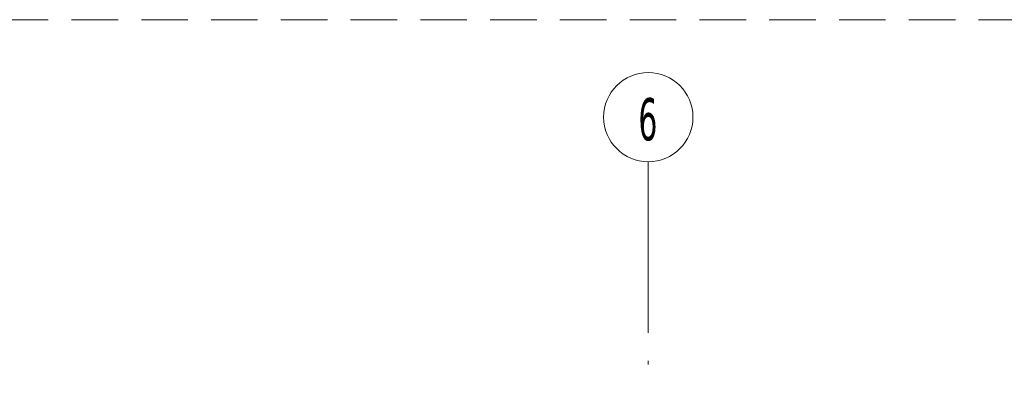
# Model space of a CAD drawing. Header units: millimetres. Extents: x 0 to 1517, y -116 to 725.
# Tile 123 of 256: x 1165 to 1217, y 65 to 84. Entities that reach past the tile are written whole.
import ezdxf

# ---------------------------------------------------------------- set-up
doc = ezdxf.new("R2010")
doc.units = ezdxf.units.MM
doc.linetypes.add('CADWORK_12', pattern=[3.75, 2.5, -1.25])
doc.linetypes.add('CADWORK_5', pattern=[13.2, 10, -1.5, 0.2, -1.5])
doc.layers.add('Ech.1_75', color=7, linetype='Continuous')
doc.styles.add('tahoma-', font='txt', dxfattribs={"height": 1})

msp = doc.modelspace()

# ---------------------------------------------------------------- linework, layer by layer
at = {"layer": 'Ech.1_75', "color": 190, "linetype": 'CADWORK_12', "lineweight": 5}
msp.add_lwpolyline([(961.117, 84.31), (1236.672, 84.31)], dxfattribs=at)

# ---------------------------------------------------------------- wipeouts: each hides what was drawn before it
at = {"linetype": 'Continuous'}
msp.add_wipeout([(1198.364, 76.664), (1198.379, 76.664), (1198.395, 76.664), (1198.41, 76.665), (1198.425, 76.665), (1198.44, 76.665), (1198.455, 76.666), (1198.47, 76.667), (1198.485, 76.667), (1198.5, 76.668), (1198.515, 76.669), (1198.53, 76.67), (1198.545, 76.671), (1198.56, 76.672), (1198.575, 76.673), (1198.59, 76.675), (1198.605, 76.676), (1198.62, 76.678), (1198.635, 76.68), (1198.65, 76.681), (1198.665, 76.683), (1198.68, 76.685), (1198.695, 76.687), (1198.71, 76.689), (1198.725, 76.691), (1198.74, 76.694), (1198.755, 76.696), (1198.77, 76.699), (1198.784, 76.701), (1198.799, 76.704), (1198.814, 76.707), (1198.829, 76.71), (1198.844, 76.713), (1198.858, 76.716), (1198.873, 76.719), (1198.888, 76.722), (1198.903, 76.725), (1198.917, 76.729), (1198.932, 76.732), (1198.947, 76.736), (1198.961, 76.74), (1198.976, 76.743), (1198.99, 76.747), (1199.005, 76.751), (1199.019, 76.755), (1199.034, 76.76), (1199.048, 76.764), (1199.063, 76.768), (1199.077, 76.773), (1199.092, 76.777), (1199.106, 76.782), (1199.12, 76.786), (1199.135, 76.791), (1199.149, 76.796), (1199.163, 76.801), (1199.177, 76.806), (1199.192, 76.811), (1199.206, 76.816), (1199.22, 76.822), (1199.234, 76.827), (1199.248, 76.833), (1199.262, 76.838), (1199.276, 76.844), (1199.29, 76.85), (1199.304, 76.856), (1199.318, 76.862), (1199.331, 76.868), (1199.345, 76.874), (1199.359, 76.88), (1199.373, 76.886), (1199.386, 76.893), (1199.4, 76.899), (1199.413, 76.906), (1199.427, 76.912), (1199.44, 76.919), (1199.454, 76.926), (1199.467, 76.933), (1199.481, 76.94), (1199.494, 76.947), (1199.507, 76.954), (1199.521, 76.961), (1199.534, 76.968), (1199.547, 76.976), (1199.56, 76.983), (1199.573, 76.991), (1199.586, 76.998), (1199.599, 77.006), (1199.612, 77.014), (1199.625, 77.022), (1199.638, 77.03), (1199.65, 77.038), (1199.663, 77.046), (1199.676, 77.054), (1199.688, 77.062), (1199.701, 77.071), (1199.713, 77.079), (1199.726, 77.088), (1199.738, 77.096), (1199.751, 77.105), (1199.763, 77.114), (1199.775, 77.123), (1199.787, 77.131), (1199.799, 77.14), (1199.811, 77.15), (1199.823, 77.159), (1199.835, 77.168), (1199.847, 77.177), (1199.859, 77.186), (1199.871, 77.196), (1199.883, 77.205), (1199.894, 77.215), (1199.906, 77.225), (1199.917, 77.234), (1199.929, 77.244), (1199.94, 77.254), (1199.952, 77.264), (1199.963, 77.274), (1199.974, 77.284), (1199.985, 77.294), (1199.996, 77.304), (1200.007, 77.315), (1200.018, 77.325), (1200.029, 77.335), (1200.04, 77.346), (1200.051, 77.357), (1200.061, 77.367), (1200.072, 77.378), (1200.083, 77.389), (1200.093, 77.399), (1200.104, 77.41), (1200.114, 77.421), (1200.124, 77.432), (1200.134, 77.443), (1200.145, 77.455), (1200.155, 77.466), (1200.165, 77.477), (1200.175, 77.488), (1200.184, 77.5), (1200.194, 77.511), (1200.204, 77.523), (1200.214, 77.534), (1200.223, 77.546), (1200.233, 77.558), (1200.242, 77.57), (1200.251, 77.581), (1200.261, 77.593), (1200.27, 77.605), (1200.279, 77.617), (1200.288, 77.629), (1200.297, 77.641), (1200.306, 77.654), (1200.315, 77.666), (1200.324, 77.678), (1200.332, 77.69), (1200.341, 77.703), (1200.349, 77.715), (1200.358, 77.728), (1200.366, 77.74), (1200.374, 77.753), (1200.383, 77.766), (1200.391, 77.778), (1200.399, 77.791), (1200.407, 77.804), (1200.415, 77.817), (1200.422, 77.83), (1200.43, 77.843), (1200.438, 77.856), (1200.445, 77.869), (1200.453, 77.882), (1200.46, 77.895), (1200.468, 77.908), (1200.475, 77.921), (1200.482, 77.935), (1200.489, 77.948), (1200.496, 77.961), (1200.503, 77.975), (1200.51, 77.988), (1200.516, 78.002), (1200.523, 78.015), (1200.529, 78.029), (1200.536, 78.042), (1200.542, 78.056), (1200.549, 78.07), (1200.555, 78.083), (1200.561, 78.097), (1200.567, 78.111), (1200.573, 78.125), (1200.579, 78.139), (1200.585, 78.153), (1200.59, 78.167), (1200.596, 78.181), (1200.601, 78.195), (1200.607, 78.209), (1200.612, 78.223), (1200.617, 78.237), (1200.622, 78.251), (1200.628, 78.265), (1200.633, 78.28), (1200.637, 78.294), (1200.642, 78.308), (1200.647, 78.323), (1200.652, 78.337), (1200.656, 78.351), (1200.66, 78.366), (1200.665, 78.38), (1200.669, 78.395), (1200.673, 78.409), (1200.677, 78.424), (1200.681, 78.438), (1200.685, 78.453), (1200.689, 78.467), (1200.693, 78.482), (1200.696, 78.497), (1200.7, 78.511), (1200.703, 78.526), (1200.707, 78.541), (1200.71, 78.555), (1200.713, 78.57), (1200.716, 78.585), (1200.719, 78.6), (1200.722, 78.614), (1200.725, 78.629), (1200.727, 78.644), (1200.73, 78.659), (1200.732, 78.674), (1200.735, 78.689), (1200.737, 78.704), (1200.739, 78.719), (1200.741, 78.734), (1200.744, 78.748), (1200.745, 78.763), (1200.747, 78.778), (1200.749, 78.793), (1200.751, 78.808), (1200.752, 78.823), (1200.754, 78.838), (1200.755, 78.853), (1200.756, 78.868), (1200.758, 78.883), (1200.759, 78.898), (1200.76, 78.914), (1200.761, 78.929), (1200.761, 78.944), (1200.762, 78.959), (1200.763, 78.974), (1200.763, 78.989), (1200.764, 79.004), (1200.764, 79.019), (1200.764, 79.034), (1200.764, 79.049), (1200.764, 79.064), (1200.764, 79.079), (1200.764, 79.094), (1200.764, 79.109), (1200.764, 79.125), (1200.763, 79.14), (1200.763, 79.155), (1200.762, 79.17), (1200.761, 79.185), (1200.761, 79.2), (1200.76, 79.215), (1200.759, 79.23), (1200.758, 79.245), (1200.756, 79.26), (1200.755, 79.275), (1200.754, 79.29), (1200.752, 79.305), (1200.751, 79.32), (1200.749, 79.335), (1200.747, 79.35), (1200.745, 79.365), (1200.744, 79.38), (1200.741, 79.395), (1200.739, 79.41), (1200.737, 79.425), (1200.735, 79.44), (1200.732, 79.455), (1200.73, 79.469), (1200.727, 79.484), (1200.725, 79.499), (1200.722, 79.514), (1200.719, 79.529), (1200.716, 79.544), (1200.713, 79.558), (1200.71, 79.573), (1200.707, 79.588), (1200.703, 79.602), (1200.7, 79.617), (1200.696, 79.632), (1200.693, 79.646), (1200.689, 79.661), (1200.685, 79.676), (1200.681, 79.69), (1200.677, 79.705), (1200.673, 79.719), (1200.669, 79.734), (1200.665, 79.748), (1200.66, 79.763), (1200.656, 79.777), (1200.652, 79.791), (1200.647, 79.806), (1200.642, 79.82), (1200.637, 79.834), (1200.633, 79.849), (1200.628, 79.863), (1200.622, 79.877), (1200.617, 79.891), (1200.612, 79.905), (1200.607, 79.92), (1200.601, 79.934), (1200.596, 79.948), (1200.59, 79.962), (1200.585, 79.976), (1200.579, 79.99), (1200.573, 80.004), (1200.567, 80.017), (1200.561, 80.031), (1200.555, 80.045), (1200.549, 80.059), (1200.542, 80.072), (1200.536, 80.086), (1200.529, 80.1), (1200.523, 80.113), (1200.516, 80.127), (1200.51, 80.14), (1200.503, 80.154), (1200.496, 80.167), (1200.489, 80.181), (1200.482, 80.194), (1200.475, 80.207), (1200.468, 80.22), (1200.46, 80.234), (1200.453, 80.247), (1200.445, 80.26), (1200.438, 80.273), (1200.43, 80.286), (1200.422, 80.299), (1200.415, 80.312), (1200.407, 80.325), (1200.399, 80.337), (1200.391, 80.35), (1200.383, 80.363), (1200.374, 80.376), (1200.366, 80.388), (1200.358, 80.401), (1200.349, 80.413), (1200.341, 80.426), (1200.332, 80.438), (1200.324, 80.45), (1200.315, 80.463), (1200.306, 80.475), (1200.297, 80.487), (1200.288, 80.499), (1200.279, 80.511), (1200.27, 80.523), (1200.261, 80.535), (1200.251, 80.547), (1200.242, 80.559), (1200.233, 80.571), (1200.223, 80.582), (1200.214, 80.594), (1200.204, 80.606), (1200.194, 80.617), (1200.184, 80.629), (1200.175, 80.64), (1200.165, 80.651), (1200.155, 80.663), (1200.145, 80.674), (1200.134, 80.685), (1200.124, 80.696), (1200.114, 80.707), (1200.104, 80.718), (1200.093, 80.729), (1200.083, 80.74), (1200.072, 80.751), (1200.061, 80.761), (1200.051, 80.772), (1200.04, 80.782), (1200.029, 80.793), (1200.018, 80.803), (1200.007, 80.814), (1199.996, 80.824), (1199.985, 80.834), (1199.974, 80.844), (1199.963, 80.854), (1199.952, 80.864), (1199.94, 80.874), (1199.929, 80.884), (1199.917, 80.894), (1199.906, 80.904), (1199.894, 80.913), (1199.883, 80.923), (1199.871, 80.933), (1199.859, 80.942), (1199.847, 80.951), (1199.835, 80.961), (1199.823, 80.97), (1199.811, 80.979), (1199.799, 80.988), (1199.787, 80.997), (1199.775, 81.006), (1199.763, 81.015), (1199.751, 81.023), (1199.738, 81.032), (1199.726, 81.041), (1199.713, 81.049), (1199.701, 81.058), (1199.688, 81.066), (1199.676, 81.074), (1199.663, 81.082), (1199.65, 81.091), (1199.638, 81.099), (1199.625, 81.107), (1199.612, 81.114), (1199.599, 81.122), (1199.586, 81.13), (1199.573, 81.138), (1199.56, 81.145), (1199.547, 81.153), (1199.534, 81.16), (1199.521, 81.167), (1199.507, 81.175), (1199.494, 81.182), (1199.481, 81.189), (1199.467, 81.196), (1199.454, 81.203), (1199.44, 81.209), (1199.427, 81.216), (1199.413, 81.223), (1199.4, 81.229), (1199.386, 81.236), (1199.373, 81.242), (1199.359, 81.248), (1199.345, 81.255), (1199.331, 81.261), (1199.318, 81.267), (1199.304, 81.273), (1199.29, 81.279), (1199.276, 81.284), (1199.262, 81.29), (1199.248, 81.296), (1199.234, 81.301), (1199.22, 81.307), (1199.206, 81.312), (1199.192, 81.317), (1199.177, 81.322), (1199.163, 81.327), (1199.149, 81.332), (1199.135, 81.337), (1199.12, 81.342), (1199.106, 81.347), (1199.092, 81.351), (1199.077, 81.356), (1199.063, 81.36), (1199.048, 81.365), (1199.034, 81.369), (1199.019, 81.373), (1199.005, 81.377), (1198.99, 81.381), (1198.976, 81.385), (1198.961, 81.389), (1198.947, 81.393), (1198.932, 81.396), (1198.917, 81.4), (1198.903, 81.403), (1198.888, 81.406), (1198.873, 81.41), (1198.858, 81.413), (1198.844, 81.416), (1198.829, 81.419), (1198.814, 81.422), (1198.799, 81.424), (1198.784, 81.427), (1198.77, 81.43), (1198.755, 81.432), (1198.74, 81.435), (1198.725, 81.437), (1198.71, 81.439), (1198.695, 81.441), (1198.68, 81.443), (1198.665, 81.445), (1198.65, 81.447), (1198.635, 81.449), (1198.62, 81.451), (1198.605, 81.452), (1198.59, 81.454), (1198.575, 81.455), (1198.56, 81.456), (1198.545, 81.457), (1198.53, 81.458), (1198.515, 81.459), (1198.5, 81.46), (1198.485, 81.461), (1198.47, 81.462), (1198.455, 81.463), (1198.44, 81.463), (1198.425, 81.463), (1198.41, 81.464), (1198.395, 81.464), (1198.379, 81.464), (1198.364, 81.464), (1198.349, 81.464), (1198.334, 81.464), (1198.319, 81.464), (1198.304, 81.463), (1198.289, 81.463), (1198.274, 81.463), (1198.259, 81.462), (1198.244, 81.461), (1198.229, 81.46), (1198.214, 81.459), (1198.199, 81.458), (1198.184, 81.457), (1198.169, 81.456), (1198.154, 81.455), (1198.139, 81.454), (1198.123, 81.452), (1198.109, 81.451), (1198.094, 81.449), (1198.079, 81.447), (1198.064, 81.445), (1198.049, 81.443), (1198.034, 81.441), (1198.019, 81.439), (1198.004, 81.437), (1197.989, 81.435), (1197.974, 81.432), (1197.959, 81.43), (1197.944, 81.427), (1197.929, 81.424), (1197.915, 81.422), (1197.9, 81.419), (1197.885, 81.416), (1197.87, 81.413), (1197.856, 81.41), (1197.841, 81.406), (1197.826, 81.403), (1197.811, 81.4), (1197.797, 81.396), (1197.782, 81.393), (1197.768, 81.389), (1197.753, 81.385), (1197.738, 81.381), (1197.724, 81.377), (1197.709, 81.373), (1197.695, 81.369), (1197.68, 81.365), (1197.666, 81.36), (1197.651, 81.356), (1197.637, 81.351), (1197.623, 81.347), (1197.608, 81.342), (1197.594, 81.337), (1197.58, 81.332), (1197.566, 81.327), (1197.551, 81.322), (1197.537, 81.317), (1197.523, 81.312), (1197.509, 81.307), (1197.495, 81.301), (1197.481, 81.296), (1197.467, 81.29), (1197.453, 81.284), (1197.439, 81.279), (1197.425, 81.273), (1197.411, 81.267), (1197.397, 81.261), (1197.384, 81.255), (1197.37, 81.248), (1197.356, 81.242), (1197.342, 81.236), (1197.329, 81.229), (1197.315, 81.223), (1197.302, 81.216), (1197.288, 81.209), (1197.275, 81.203), (1197.261, 81.196), (1197.248, 81.189), (1197.235, 81.182), (1197.221, 81.175), (1197.208, 81.167), (1197.195, 81.16), (1197.182, 81.153), (1197.169, 81.145), (1197.156, 81.138), (1197.143, 81.13), (1197.13, 81.122), (1197.117, 81.114), (1197.104, 81.107), (1197.091, 81.099), (1197.078, 81.091), (1197.066, 81.082), (1197.053, 81.074), (1197.04, 81.066), (1197.028, 81.058), (1197.015, 81.049), (1197.003, 81.041), (1196.991, 81.032), (1196.978, 81.023), (1196.966, 81.015), (1196.954, 81.006), (1196.942, 80.997), (1196.929, 80.988), (1196.917, 80.979), (1196.905, 80.97), (1196.893, 80.961), (1196.882, 80.951), (1196.87, 80.942), (1196.858, 80.933), (1196.846, 80.923), (1196.835, 80.913), (1196.823, 80.904), (1196.811, 80.894), (1196.8, 80.884), (1196.789, 80.874), (1196.777, 80.864), (1196.766, 80.854), (1196.755, 80.844), (1196.744, 80.834), (1196.732, 80.824), (1196.721, 80.814), (1196.71, 80.803), (1196.7, 80.793), (1196.689, 80.782), (1196.678, 80.772), (1196.667, 80.761), (1196.657, 80.751), (1196.646, 80.74), (1196.636, 80.729), (1196.625, 80.718), (1196.615, 80.707), (1196.605, 80.696), (1196.594, 80.685), (1196.584, 80.674), (1196.574, 80.663), (1196.564, 80.651), (1196.554, 80.64), (1196.544, 80.629), (1196.535, 80.617), (1196.525, 80.606), (1196.515, 80.594), (1196.506, 80.582), (1196.496, 80.571), (1196.487, 80.559), (1196.477, 80.547), (1196.468, 80.535), (1196.459, 80.523), (1196.45, 80.511), (1196.441, 80.499), (1196.432, 80.487), (1196.423, 80.475), (1196.414, 80.463), (1196.405, 80.45), (1196.396, 80.438), (1196.388, 80.426), (1196.379, 80.413), (1196.371, 80.401), (1196.363, 80.388), (1196.354, 80.376), (1196.346, 80.363), (1196.338, 80.35), (1196.33, 80.337), (1196.322, 80.325), (1196.314, 80.312), (1196.306, 80.299), (1196.299, 80.286), (1196.291, 80.273), (1196.283, 80.26), (1196.276, 80.247), (1196.269, 80.234), (1196.261, 80.22), (1196.254, 80.207), (1196.247, 80.194), (1196.24, 80.181), (1196.233, 80.167), (1196.226, 80.154), (1196.219, 80.14), (1196.212, 80.127), (1196.206, 80.113), (1196.199, 80.1), (1196.193, 80.086), (1196.186, 80.072), (1196.18, 80.059), (1196.174, 80.045), (1196.168, 80.031), (1196.162, 80.017), (1196.156, 80.004), (1196.15, 79.99), (1196.144, 79.976), (1196.138, 79.962), (1196.133, 79.948), (1196.127, 79.934), (1196.122, 79.92), (1196.117, 79.905), (1196.111, 79.891), (1196.106, 79.877), (1196.101, 79.863), (1196.096, 79.849), (1196.091, 79.834), (1196.087, 79.82), (1196.082, 79.806), (1196.077, 79.791), (1196.073, 79.777), (1196.068, 79.763), (1196.064, 79.748), (1196.06, 79.734), (1196.056, 79.719), (1196.051, 79.705), (1196.047, 79.69), (1196.044, 79.676), (1196.04, 79.661), (1196.036, 79.646), (1196.032, 79.632), (1196.029, 79.617), (1196.026, 79.602), (1196.022, 79.588), (1196.019, 79.573), (1196.016, 79.558), (1196.013, 79.544), (1196.01, 79.529), (1196.007, 79.514), (1196.004, 79.499), (1196.001, 79.484), (1195.999, 79.469), (1195.996, 79.455), (1195.994, 79.44), (1195.992, 79.425), (1195.989, 79.41), (1195.987, 79.395), (1195.985, 79.38), (1195.983, 79.365), (1195.981, 79.35), (1195.98, 79.335), (1195.978, 79.32), (1195.976, 79.305), (1195.975, 79.29), (1195.974, 79.275), (1195.972, 79.26), (1195.971, 79.245), (1195.97, 79.23), (1195.969, 79.215), (1195.968, 79.2), (1195.967, 79.185), (1195.967, 79.17), (1195.966, 79.155), (1195.966, 79.14), (1195.965, 79.125), (1195.965, 79.109), (1195.965, 79.094), (1195.964, 79.079), (1195.964, 79.064), (1195.964, 79.049), (1195.965, 79.034), (1195.965, 79.019), (1195.965, 79.004), (1195.966, 78.989), (1195.966, 78.974), (1195.967, 78.959), (1195.967, 78.944), (1195.968, 78.929), (1195.969, 78.914), (1195.97, 78.898), (1195.971, 78.883), (1195.972, 78.868), (1195.974, 78.853), (1195.975, 78.838), (1195.976, 78.823), (1195.978, 78.808), (1195.98, 78.793), (1195.981, 78.778), (1195.983, 78.763), (1195.985, 78.748), (1195.987, 78.734), (1195.989, 78.719), (1195.992, 78.704), (1195.994, 78.689), (1195.996, 78.674), (1195.999, 78.659), (1196.001, 78.644), (1196.004, 78.629), (1196.007, 78.614), (1196.01, 78.6), (1196.013, 78.585), (1196.016, 78.57), (1196.019, 78.555), (1196.022, 78.541), (1196.026, 78.526), (1196.029, 78.511), (1196.032, 78.497), (1196.036, 78.482), (1196.04, 78.467), (1196.044, 78.453), (1196.047, 78.438), (1196.051, 78.424), (1196.056, 78.409), (1196.06, 78.395), (1196.064, 78.38), (1196.068, 78.366), (1196.073, 78.351), (1196.077, 78.337), (1196.082, 78.323), (1196.087, 78.308), (1196.091, 78.294), (1196.096, 78.28), (1196.101, 78.265), (1196.106, 78.251), (1196.111, 78.237), (1196.117, 78.223), (1196.122, 78.209), (1196.127, 78.195), (1196.133, 78.181), (1196.138, 78.167), (1196.144, 78.153), (1196.15, 78.139), (1196.156, 78.125), (1196.162, 78.111), (1196.168, 78.097), (1196.174, 78.083), (1196.18, 78.07), (1196.186, 78.056), (1196.193, 78.042), (1196.199, 78.029), (1196.206, 78.015), (1196.212, 78.002), (1196.219, 77.988), (1196.226, 77.975), (1196.233, 77.961), (1196.24, 77.948), (1196.247, 77.935), (1196.254, 77.921), (1196.261, 77.908), (1196.269, 77.895), (1196.276, 77.882), (1196.283, 77.869), (1196.291, 77.856), (1196.299, 77.843), (1196.306, 77.83), (1196.314, 77.817), (1196.322, 77.804), (1196.33, 77.791), (1196.338, 77.778), (1196.346, 77.766), (1196.354, 77.753), (1196.363, 77.74), (1196.371, 77.728), (1196.379, 77.715), (1196.388, 77.703), (1196.396, 77.69), (1196.405, 77.678), (1196.414, 77.666), (1196.423, 77.654), (1196.432, 77.641), (1196.441, 77.629), (1196.45, 77.617), (1196.459, 77.605), (1196.468, 77.593), (1196.477, 77.581), (1196.487, 77.57), (1196.496, 77.558), (1196.506, 77.546), (1196.515, 77.534), (1196.525, 77.523), (1196.535, 77.511), (1196.544, 77.5), (1196.554, 77.488), (1196.564, 77.477), (1196.574, 77.466), (1196.584, 77.455), (1196.594, 77.443), (1196.605, 77.432), (1196.615, 77.421), (1196.625, 77.41), (1196.636, 77.399), (1196.646, 77.389), (1196.657, 77.378), (1196.667, 77.367), (1196.678, 77.357), (1196.689, 77.346), (1196.7, 77.335), (1196.71, 77.325), (1196.721, 77.315), (1196.732, 77.304), (1196.744, 77.294), (1196.755, 77.284), (1196.766, 77.274), (1196.777, 77.264), (1196.789, 77.254), (1196.8, 77.244), (1196.811, 77.234), (1196.823, 77.225), (1196.835, 77.215), (1196.846, 77.205), (1196.858, 77.196), (1196.87, 77.186), (1196.882, 77.177), (1196.893, 77.168), (1196.905, 77.159), (1196.917, 77.15), (1196.929, 77.14), (1196.942, 77.131), (1196.954, 77.123), (1196.966, 77.114), (1196.978, 77.105), (1196.991, 77.096), (1197.003, 77.088), (1197.015, 77.079), (1197.028, 77.071), (1197.04, 77.062), (1197.053, 77.054), (1197.066, 77.046), (1197.078, 77.038), (1197.091, 77.03), (1197.104, 77.022), (1197.117, 77.014), (1197.13, 77.006), (1197.143, 76.998), (1197.156, 76.991), (1197.169, 76.983), (1197.182, 76.976), (1197.195, 76.968), (1197.208, 76.961), (1197.221, 76.954), (1197.235, 76.947), (1197.248, 76.94), (1197.261, 76.933), (1197.275, 76.926), (1197.288, 76.919), (1197.302, 76.912), (1197.315, 76.906), (1197.329, 76.899), (1197.342, 76.893), (1197.356, 76.886), (1197.37, 76.88), (1197.384, 76.874), (1197.397, 76.868), (1197.411, 76.862), (1197.425, 76.856), (1197.439, 76.85), (1197.453, 76.844), (1197.467, 76.838), (1197.481, 76.833), (1197.495, 76.827), (1197.509, 76.822), (1197.523, 76.816), (1197.537, 76.811), (1197.551, 76.806), (1197.566, 76.801), (1197.58, 76.796), (1197.594, 76.791), (1197.608, 76.786), (1197.623, 76.782), (1197.637, 76.777), (1197.651, 76.773), (1197.666, 76.768), (1197.68, 76.764), (1197.695, 76.76), (1197.709, 76.755), (1197.724, 76.751), (1197.738, 76.747), (1197.753, 76.743), (1197.768, 76.74), (1197.782, 76.736), (1197.797, 76.732), (1197.811, 76.729), (1197.826, 76.725), (1197.841, 76.722), (1197.856, 76.719), (1197.87, 76.716), (1197.885, 76.713), (1197.9, 76.71), (1197.915, 76.707), (1197.929, 76.704), (1197.944, 76.701), (1197.959, 76.699), (1197.974, 76.696), (1197.989, 76.694), (1198.004, 76.691), (1198.019, 76.689), (1198.034, 76.687), (1198.049, 76.685), (1198.064, 76.683), (1198.079, 76.681), (1198.094, 76.68), (1198.109, 76.678), (1198.123, 76.676), (1198.139, 76.675), (1198.154, 76.673), (1198.169, 76.672), (1198.184, 76.671), (1198.199, 76.67), (1198.214, 76.669), (1198.229, 76.668), (1198.244, 76.667), (1198.259, 76.667), (1198.274, 76.666), (1198.289, 76.665), (1198.304, 76.665), (1198.319, 76.665), (1198.334, 76.664), (1198.349, 76.664)], dxfattribs=at).dxf.layer = 'Ech.1_75'

# ---------------------------------------------------------------- next in the draw order: linework, layer by layer
at = {"layer": 'Ech.1_75', "color": 7, "linetype": 'CADWORK_5', "lineweight": 5}
msp.add_lwpolyline([(1198.364, 54.25), (1198.364, 76.664)], dxfattribs=at)
at = {"layer": 'Ech.1_75', "color": 7, "lineweight": 5}
msp.add_circle((1198.364, 79.064), 2.4, dxfattribs=at)

# ---------------------------------------------------------------- next in the draw order: texts
at = {"layer": 'Ech.1_75', "color": 7, "linetype": 'Continuous', "style": 'tahoma-', "width": 0.6}
msp.add_text('6', height=2.275, dxfattribs=at).set_placement((1197.83, 77.814))

doc.saveas('drawing.dxf')
